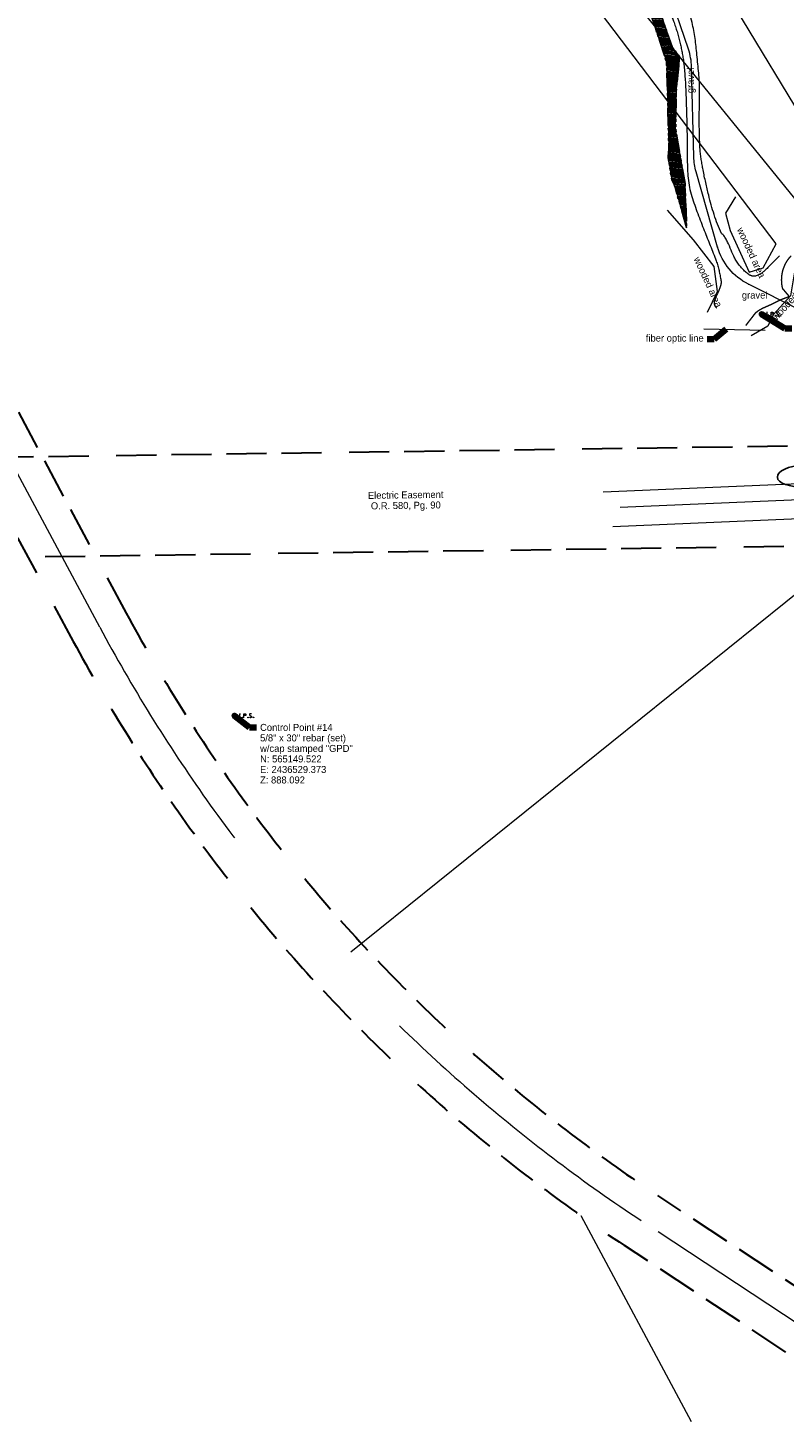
# Model space of a CAD drawing. Header units: feet. Extents: x 2433273 to 2447442, y 555003 to 575201.
# Tile 146 of 226: x 2436323 to 2437078, y 564446 to 565836. Entities that reach past the tile are written whole.
import ezdxf
from ezdxf.enums import TextEntityAlignment as Align

# ---------------------------------------------------------------- set-up
doc = ezdxf.new("R2010")
doc.units = ezdxf.units.FT
doc.header["$LTSCALE"] = 50
doc.header["$MEASUREMENT"] = 0
for name, pattern in [('cl20', [100, 5, -5, 80, -5, 5]), ('DGN Style 2', [484.236387, 290.541832, -193.694555]), ('DGN Style 5', [338.965471, 145.270916, -193.694555]), ('esmtuex', [4.65, 0.8, -0.275, -0.275, 0.8, -0.3, 0.8, -0.3, 0.8, -0.3]), ('rowex', [4.85, 0.8, -0.375, -0.375, 0.8, -0.3, 0.8, -0.3, 0.8, -0.3]), ('stream', [1.4, 0.7, -0.1, 0.1, -0.1, 0.1, -0.1, 0.1, -0.1]), ('treert', [0.3, -0.15, -0.15])]:
    doc.linetypes.add(name, pattern=pattern)
for name, color, linetype, lineweight in [('DV_X_Property_Line', 7, 'Continuous', 0), ('EV_Ecological_Wetlands', 151, 'stream', 13), ('PV_X_Driveway', 7, 'DGN Style 5', 0), ('RW_X_CL_20', 6, 'cl20', 0), ('RW_X_Esmt_U', 6, 'esmtuex', 30), ('RW_X_Fee_RW', 6, 'rowex', 30), ('RW_X_Text', 7, 'Continuous', 0), ('SV_P_Mon_Cells_Set', 7, 'Continuous', 0), ('SV_X_Break_Lines', 4, 'DGN Style 2', 0), ('SV_X_Text', 7, 'Continuous', 0), ('SV_X_Text_Description', 21, 'Continuous', 0), ('UT_X_FO', 30, 'Continuous', 0), ('UT_X_Gas', 2, 'Continuous', 0), ('UT_X_Overhead_Electric', 1, 'Continuous', 0), ('VG_X_Tree_Line_Rt', 3, 'treert', 0)]:
    doc.layers.add(name, color=color, linetype=linetype, lineweight=lineweight)
doc.layers.add('GK_Visualization', color=30, linetype='Continuous', lineweight=13, plot=False)
doc.styles.add('Slanted-Normal LS 0.50', font='font31.shx', dxfattribs={"height": 0.14})
doc.styles.add('Slanted-Normal LS 0.50_0', font='font31.shx')
doc.styles.add('Style-font30', font='font30.shx')
doc.styles.add('Style-font30 I 0.00000', font='font30.shx')
doc.dimstyles.new('Dec-0  Slanted', dxfattribs={"dimscale": 50, "dimtxt": 0.14, "dimasz": 0.14, "dimexe": 0.07, "dimexo": 0.07, "dimgap": 0.07, "dimtad": 1, "dimdec": 0, "dimzin": 3, "dimdsep": 46, "dimtxsty": 'Slanted-Normal LS 0.50_0', "dimcen": 0.09, "dimclrd": 97, "dimclre": 97, "dimclrt": 7, "dimadec": 0, "dimazin": 3, "dimtfac": 1, "dimtdec": 0, "dimtofl": 0, "dimtmove": 1, "dimatfit": 1, "dimfxl": 1, "dimtzin": 3, "dimlwd": 0, "dimlwe": 0, "dimarcsym": 0})

# ---------------------------------------------------------------- blocks, each defined once
blk = doc.blocks.new('X_70')
at = {"layer": 'GK_Visualization', "color": 1, "linetype": 'Continuous', "lineweight": 0}
for p, q in [((-0.1, -0.1), (0.1, 0.1)), ((-0.1, 0.1), (0.1, -0.1))]:
    blk.add_line(p, q, dxfattribs=at)
blk = doc.blocks.new('X_71')
at = {"layer": 'GK_Visualization', "color": 1, "linetype": 'Continuous', "lineweight": 0}
for p, q in [((-0.1, -0.1), (0.1, 0.1)), ((-0.1, 0.1), (0.1, -0.1))]:
    blk.add_line(p, q, dxfattribs=at)
blk = doc.blocks.new('X_72')
at = {"layer": 'GK_Visualization', "color": 1, "linetype": 'Continuous', "lineweight": 0}
for p, q in [((-0.1, -0.1), (0.1, 0.1)), ((-0.1, 0.1), (0.1, -0.1))]:
    blk.add_line(p, q, dxfattribs=at)
blk = doc.blocks.new('X_73')
at = {"layer": 'GK_Visualization', "color": 1, "linetype": 'Continuous', "lineweight": 0}
for p, q in [((-0.1, -0.1), (0.1, 0.1)), ((-0.1, 0.1), (0.1, -0.1))]:
    blk.add_line(p, q, dxfattribs=at)
blk = doc.blocks.new('X_74')
at = {"layer": 'GK_Visualization', "color": 1, "linetype": 'Continuous', "lineweight": 0}
for p, q in [((-0.1, -0.1), (0.1, 0.1)), ((-0.1, 0.1), (0.1, -0.1))]:
    blk.add_line(p, q, dxfattribs=at)
blk = doc.blocks.new('X_75')
at = {"layer": 'GK_Visualization', "color": 1, "linetype": 'Continuous', "lineweight": 0}
for p, q in [((-0.1, -0.1), (0.1, 0.1)), ((-0.1, 0.1), (0.1, -0.1))]:
    blk.add_line(p, q, dxfattribs=at)
blk = doc.blocks.new('IPS')
at = {"layer": 'SV_P_Mon_Cells_Set', "linetype": 'Continuous', "lineweight": 0}
h = blk.add_hatch(color=2, dxfattribs=at)
edge = h.paths.add_edge_path()
edge.add_arc((0, 0), 0.06, 0, 360)
at = {"layer": 'SV_P_Mon_Cells_Set', "color": 2, "linetype": 'Continuous', "lineweight": 0, "flags": 128}
for points in [[(0.101, 0.04), (0.119, 0.04)], [(0.11, -0.04), (0.11, 0.04)], [(0.188, -0.04), (0.188, 0.04), (0.214, 0.04), (0.217, 0.039), (0.221, 0.038), (0.223, 0.037), (0.224, 0.036), (0.227, 0.033), (0.228, 0.029), (0.229, 0.024), (0.229, 0.017), (0.229, 0.014), (0.228, 0.01), (0.226, 0.006), (0.223, 0.004), (0.222, 0.003), (0.219, 0.002), (0.214, 0.001), (0.188, 0.001)], [(0.338, 0.034), (0.337, 0.036), (0.336, 0.037), (0.331, 0.039), (0.325, 0.04), (0.32, 0.04), (0.319, 0.04), (0.311, 0.038), (0.305, 0.034), (0.302, 0.029), (0.3, 0.024), (0.3, 0.021), (0.302, 0.016), (0.306, 0.011), (0.336, -0.008), (0.339, -0.01), (0.34, -0.013), (0.341, -0.017), (0.341, -0.02), (0.341, -0.024), (0.34, -0.027), (0.339, -0.03), (0.338, -0.032), (0.337, -0.034), (0.335, -0.036), (0.334, -0.037), (0.331, -0.039), (0.33, -0.039), (0.325, -0.04), (0.317, -0.04), (0.312, -0.039), (0.305, -0.034), (0.3, -0.03)], [(0.101, -0.04), (0.119, -0.04)], [(0.158, -0.029), (0.16, -0.029), (0.162, -0.03), (0.164, -0.033), (0.164, -0.036), (0.162, -0.039), (0.16, -0.04), (0.158, -0.04), (0.156, -0.039), (0.154, -0.036), (0.154, -0.033), (0.156, -0.03), (0.158, -0.029)], [(0.27, -0.029), (0.273, -0.029), (0.275, -0.03), (0.276, -0.033), (0.276, -0.036), (0.275, -0.039), (0.273, -0.04), (0.27, -0.04), (0.268, -0.039), (0.267, -0.036), (0.267, -0.033), (0.268, -0.03), (0.27, -0.029)], [(0.379, -0.029), (0.382, -0.029), (0.384, -0.03), (0.385, -0.033), (0.385, -0.036), (0.384, -0.039), (0.382, -0.04), (0.379, -0.04), (0.378, -0.039), (0.376, -0.036), (0.376, -0.033), (0.378, -0.03), (0.379, -0.029)]]:
    blk.add_lwpolyline(points, dxfattribs=at)
blk = doc.blocks.new('IPS_1')
at = {"layer": 'SV_P_Mon_Cells_Set', "linetype": 'Continuous', "lineweight": 0}
h = blk.add_hatch(color=2, dxfattribs=at)
edge = h.paths.add_edge_path()
edge.add_arc((0, 0), 0.06, 0, 360)
at = {"layer": 'SV_P_Mon_Cells_Set', "color": 2, "linetype": 'Continuous', "lineweight": 0, "flags": 128}
for points in [[(0.101, 0.04), (0.119, 0.04)], [(0.11, -0.04), (0.11, 0.04)], [(0.188, -0.04), (0.188, 0.04), (0.214, 0.04), (0.217, 0.039), (0.221, 0.038), (0.223, 0.037), (0.224, 0.036), (0.227, 0.033), (0.228, 0.029), (0.229, 0.024), (0.229, 0.017), (0.229, 0.014), (0.228, 0.01), (0.226, 0.006), (0.223, 0.004), (0.222, 0.003), (0.219, 0.002), (0.214, 0.001), (0.188, 0.001)], [(0.338, 0.034), (0.337, 0.036), (0.336, 0.037), (0.331, 0.039), (0.325, 0.04), (0.32, 0.04), (0.319, 0.04), (0.311, 0.038), (0.305, 0.034), (0.302, 0.029), (0.3, 0.024), (0.3, 0.021), (0.302, 0.016), (0.306, 0.011), (0.336, -0.008), (0.339, -0.01), (0.34, -0.013), (0.341, -0.017), (0.341, -0.02), (0.341, -0.024), (0.34, -0.027), (0.339, -0.03), (0.338, -0.032), (0.337, -0.034), (0.335, -0.036), (0.334, -0.037), (0.331, -0.039), (0.33, -0.039), (0.325, -0.04), (0.317, -0.04), (0.312, -0.039), (0.305, -0.034), (0.3, -0.03)], [(0.101, -0.04), (0.119, -0.04)], [(0.158, -0.029), (0.16, -0.029), (0.162, -0.03), (0.164, -0.033), (0.164, -0.036), (0.162, -0.039), (0.16, -0.04), (0.158, -0.04), (0.156, -0.039), (0.154, -0.036), (0.154, -0.033), (0.156, -0.03), (0.158, -0.029)], [(0.27, -0.029), (0.273, -0.029), (0.275, -0.03), (0.276, -0.033), (0.276, -0.036), (0.275, -0.039), (0.273, -0.04), (0.27, -0.04), (0.268, -0.039), (0.267, -0.036), (0.267, -0.033), (0.268, -0.03), (0.27, -0.029)], [(0.379, -0.029), (0.382, -0.029), (0.384, -0.03), (0.385, -0.033), (0.385, -0.036), (0.384, -0.039), (0.382, -0.04), (0.379, -0.04), (0.378, -0.039), (0.376, -0.036), (0.376, -0.033), (0.378, -0.03), (0.379, -0.029)]]:
    blk.add_lwpolyline(points, dxfattribs=at)

msp = doc.modelspace()

# ---------------------------------------------------------------- hatches: boundary and pattern name
at = {"layer": 'EV_Ecological_Wetlands', "linetype": 'Continuous'}
h = msp.add_hatch(dxfattribs=at)
h.set_pattern_fill('HATCH', color=256, style=0, pattern_type=2)
h.set_pattern_definition([(174.64008, (2436860.6406, 565896.2145), (-0.093412, -0.9956275), [])])
h.paths.add_polyline_path([(2436979.2, 565680.9), (2436969.8, 565735.6), (2436970.5, 565775.5), (2436973, 565798.4), (2436973.6, 565808), (2436966.5, 565817), (2436954.6, 565851.5), (2436939.8, 565882.9), (2436923.2, 565910.5), (2436901, 565933.5), (2436877.7, 565957.5), (2436861.6, 565974.6), (2436848.6, 565992.3), (2436815.4, 566020.1), (2436786, 566044.1), (2436762.2, 566057.5), (2436854.2, 565974.4), (2436912.9, 565902.5), (2436932.1, 565879.3), (2436932.6, 565878.7), (2436933.3, 565877.8), (2436936, 565873.7), (2436938.7, 565868.1), (2436939.3, 565866.4), (2436954, 565822.9), (2436958.8, 565808.7), (2436959, 565808.1), (2436960.4, 565802.6), (2436961, 565797), (2436961, 565796.4), (2436961.4, 565781.4), (2436962.6, 565731.5), (2436963.1, 565714.6), (2436962.6, 565712.8), (2436962.5, 565711.8), (2436962.2, 565708.3), (2436962.2, 565707.5), (2436962.6, 565703.8), (2436962.7, 565703.2), (2436963.2, 565701.4), (2436965.5, 565686.3), (2436966.1, 565684.4), (2436967, 565682.2), (2436968, 565680.3), (2436968.4, 565679.6), (2436969.5, 565675.9), (2436980.7, 565636.6)])
h = msp.add_hatch(dxfattribs=at)
h.set_pattern_fill('HATCH', color=256, style=0, pattern_type=2)
h.set_pattern_definition([(219.6401, (2436946.3801, 565796.19704), (0.1594907, -0.1925168), [])])
h.paths.add_polyline_path([(2436969.1, 565813.7), (2436971.1, 565801.1), (2436971.5, 565785), (2436973, 565798.4), (2436973.6, 565808)])

# ---------------------------------------------------------------- linework, layer by layer
msp.add_ellipse((2437097.7, 565389), major_axis=(-26.4, -1.3), ratio=0.411521)
at = {"layer": 'DV_X_Property_Line'}
msp.add_line((2436875.1, 564650.2), (2436985.3, 564444.5), dxfattribs=at)
at = {"layer": 'EV_Ecological_Wetlands', "ltscale": 0.500001, "flags": 128}
msp.add_lwpolyline([(2436980.7, 565636.6), (2436969.5, 565675.9), (2436968.4, 565679.6), (2436968, 565680.3), (2436967, 565682.2), (2436966.1, 565684.4), (2436965.5, 565686.3), (2436963.2, 565701.4), (2436962.7, 565703.2), (2436962.6, 565703.8), (2436962.2, 565707.5), (2436962.2, 565708.3), (2436962.5, 565711.8), (2436962.6, 565712.8), (2436963.1, 565714.6), (2436962.6, 565731.5), (2436961.4, 565781.4), (2436961, 565796.4), (2436961, 565797), (2436960.4, 565802.6), (2436959, 565808.1), (2436958.8, 565808.7), (2436954, 565822.9), (2436939.3, 565866.4), (2436938.7, 565868.1), (2436936, 565873.7), (2436933.3, 565877.8), (2436932.6, 565878.7), (2436932.1, 565879.3), (2436912.9, 565902.5), (2436854.2, 565974.4), (2436762.2, 566057.5), (2436786, 566044.1), (2436815.4, 566020.1), (2436848.6, 565992.3), (2436861.6, 565974.6), (2436877.7, 565957.5), (2436901, 565933.5), (2436923.2, 565910.5), (2436939.8, 565882.9), (2436954.6, 565851.5), (2436966.5, 565817), (2436973.6, 565808), (2436973, 565798.4), (2436970.5, 565775.5), (2436969.8, 565735.6), (2436979.2, 565680.9), (2436980.7, 565636.6)], close=True, dxfattribs=at)
at = {"layer": 'EV_Ecological_Wetlands', "linetype": 'Continuous', "flags": 128}
msp.add_lwpolyline([(2436939.3, 565866.4), (2436954, 565822.9), (2436958.8, 565808.7), (2436959, 565808.1), (2436960.4, 565802.6), (2436961, 565797), (2436961, 565796.4), (2436961.4, 565781.4), (2436962.6, 565731.5), (2436963.1, 565714.6), (2436962.6, 565712.8), (2436962.5, 565711.8), (2436962.2, 565708.3), (2436962.2, 565707.5), (2436962.6, 565703.8), (2436962.7, 565703.2), (2436963.2, 565701.4), (2436965.5, 565686.3), (2436966.1, 565684.4), (2436967, 565682.2), (2436968, 565680.3), (2436968.4, 565679.6), (2436969.5, 565675.9), (2436980.7, 565636.6), (2436979.2, 565680.9), (2436979.2, 565680.9), (2436969.8, 565735.6), (2436970.5, 565775.5), (2436973, 565798.4), (2436973.6, 565808), (2436966.5, 565817), (2436954.6, 565851.5)], dxfattribs=at)
msp.add_lwpolyline([(2436969.1, 565813.7), (2436971.1, 565801.1), (2436971.5, 565785), (2436973, 565798.4), (2436973.6, 565808), (2436969.1, 565813.7)], close=True, dxfattribs=at)
at = {"layer": 'GK_Visualization', "color": 1, "flags": 128}
msp.add_lwpolyline([(2437880.7, 564140.5), (2437633.6, 564452.6), (2437585.5, 564883.4, 0.127136), (2437574.8, 564911.4), (2437459.2, 565074.3), (2437394.8, 565151.5), (2437343.4, 565237.4), (2437261.7, 565352.6, -0.085446), (2437252.9, 565370.9), (2437225.9, 565466.4, 0.21006), (2437195.1, 565503.6), (2437042.4, 565580.5, -0.209554), (2437011.7, 565617.6), (2436990.2, 565692.7, -0.063319), (2436987.9, 565707.7), (2436985.7, 565797.5, 0.075377), (2436982.5, 565815.2), (2436962.4, 565874.8, 0.091686), (2436951.7, 565893.9), (2436871.1, 565991.2), (2436772.1, 566079.2), (2436685.5, 566161.7), (2436309, 566628.5)], format="xyb", dxfattribs=at)
at = {"layer": 'PV_X_Driveway'}
for points, knots in [([(2436672.3, 566257.5), (2436667.7, 566251), (2436663.1, 566244.5), (2436658.5, 566238), (2436653.3, 566238), (2436648, 566238), (2436642.8, 566238), (2436635.2, 566244.6), (2436627.7, 566251.2), (2436620.1, 566257.8), (2436614.7, 566257.3), (2436609.4, 566256.8), (2436604.1, 566256.3), (2436609.3, 566250.9), (2436614.6, 566245.5), (2436619.9, 566240.1), (2436626.3, 566233.5), (2436632.8, 566227), (2436639.3, 566220.4), (2436643.7, 566216.6), (2436648.1, 566212.8), (2436652.4, 566209), (2436655.2, 566201.5), (2436657.9, 566193.9), (2436660.7, 566186.4), (2436667.6, 566176.3), (2436674.5, 566166.3), (2436681.5, 566156.2), (2436692, 566144.5), (2436702.6, 566132.9), (2436713.2, 566121.2), (2436725.9, 566107.2), (2436741.5, 566096.1), (2436755.6, 566083.5), (2436768.7, 566071.8), (2436781.8, 566059.9), (2436795, 566048.2), (2436806.8, 566037.8), (2436818.8, 566027.7), (2436830.6, 566017.4), (2436840.9, 566008.4), (2436851.2, 565999.5), (2436861.4, 565990.4), (2436873.7, 565979.4), (2436884.7, 565967.2), (2436895.6, 565955), (2436903.5, 565946.2), (2436911.1, 565937.2), (2436918.6, 565928.1), (2436925.7, 565919.6), (2436932.4, 565911), (2436938.9, 565902), (2436945.4, 565892.9), (2436950.6, 565883.2), (2436955.4, 565873.1), (2436960.1, 565863.3), (2436964.3, 565853.4), (2436967.8, 565843.1), (2436970.2, 565836.2), (2436972.3, 565829.3), (2436974, 565822.2), (2436975.6, 565815.4), (2436977, 565808.7), (2436977.8, 565801.8), (2436978.8, 565792.4), (2436979.6, 565782.9), (2436979.9, 565773.4), (2436980.4, 565762), (2436980.7, 565750.7), (2436981, 565739.3), (2436981.3, 565727.8), (2436981.1, 565716.2), (2436981.4, 565704.7), (2436981.6, 565692.4), (2436982.1, 565680), (2436985.9, 565668.2), (2436989.6, 565656.4), (2436994, 565645.3), (2436998.4, 565634), (2437002.3, 565623.9), (2437006.4, 565614), (2437010.3, 565603.8), (2437012.7, 565597.4), (2437013.8, 565590.7), (2437015, 565584.1), (2437016.7, 565575.1), (2437003.3, 565562.8), (2437010.4, 565556.9), (2437010.4, 565556.8), (2437010.4, 565556.8), (2437010.5, 565556.8)], [0, 0, 0, 0, 0.055556, 0.055556, 0.055556, 0.111111, 0.111111, 0.111111, 0.166667, 0.166667, 0.166667, 0.222222, 0.222222, 0.222222, 0.277778, 0.277778, 0.277778, 0.333333, 0.333333, 0.333333, 0.388889, 0.388889, 0.388889, 0.444444, 0.444444, 0.444444, 0.5, 0.5, 0.5, 0.532739, 0.532739, 0.532739, 0.572009, 0.572009, 0.572009, 0.608668, 0.608668, 0.608668, 0.641304, 0.641304, 0.641304, 0.669699, 0.669699, 0.669699, 0.703772, 0.703772, 0.703772, 0.728268, 0.728268, 0.728268, 0.751168, 0.751168, 0.751168, 0.774245, 0.774245, 0.774245, 0.796717, 0.796717, 0.796717, 0.811826, 0.811826, 0.811826, 0.826194, 0.826194, 0.826194, 0.845927, 0.845927, 0.845927, 0.869564, 0.869564, 0.869564, 0.893532, 0.893532, 0.893532, 0.919032, 0.919032, 0.919032, 0.944224, 0.944224, 0.944224, 0.966745, 0.966745, 0.966745, 0.980776, 0.980776, 0.980776, 0.999895, 0.999895, 0.999895, 1, 1, 1, 1]), ([(2437073.6, 565608.9), (2437068.8, 565604.1), (2437064, 565599.3), (2437059.2, 565594.4), (2437056, 565591.3), (2437051, 565588.1), (2437047.2, 565588.5), (2437042.4, 565588.9), (2437038, 565594.1), (2437034, 565598.7), (2437025.6, 565608.4), (2437024.3, 565620.9), (2437017.2, 565629.9), (2437016.8, 565630.4), (2437015.9, 565630.5), (2437015.6, 565631.1), (2437009.8, 565643.4), (2437005.9, 565656.3), (2437002.8, 565669.4), (2437000.8, 565677.8), (2436998.7, 565686.1), (2436997.2, 565694.6), (2436995.9, 565701.4), (2436994.7, 565708.3), (2436994.2, 565715.2), (2436993.5, 565725.1), (2436993.4, 565735.1), (2436993.4, 565745), (2436993.3, 565755.2), (2436993.9, 565765.4), (2436993.7, 565775.5), (2436993.5, 565787.6), (2436992, 565799.6), (2436990.8, 565811.7), (2436989.7, 565822.6), (2436988.6, 565833.3), (2436985.6, 565844), (2436982, 565857), (2436975.7, 565868.7), (2436969.6, 565880.7), (2436963.6, 565892.4), (2436957.5, 565903.9), (2436950.3, 565914.9), (2436940.5, 565929.7), (2436929.9, 565943.7), (2436917.5, 565956.1), (2436904.5, 565969), (2436891.5, 565981.6), (2436878, 565993.9), (2436864.9, 566005.7), (2436851.8, 566017.5), (2436838.8, 566029.3), (2436825.5, 566041.4), (2436812.4, 566053.8), (2436799.2, 566065.9), (2436788.6, 566075.5), (2436776.8, 566083.7), (2436766.5, 566093.6), (2436754, 566105.6), (2436741.8, 566117.9), (2436729.5, 566130.2), (2436719.9, 566139.8), (2436710.3, 566149.5), (2436700.8, 566159.3), (2436690.8, 566169.7), (2436683.5, 566182), (2436677.6, 566195.7), (2436673.8, 566204.4), (2436673.1, 566214.2), (2436675.2, 566223), (2436676.9, 566230.4), (2436679.1, 566238.1), (2436682.8, 566244.9), (2436683.1, 566245.4), (2436683.4, 566245.9), (2436683.7, 566246.4)], [0, 0, 0, 0, 0.024656, 0.024656, 0.024656, 0.040819, 0.040819, 0.040819, 0.060877, 0.060877, 0.060877, 0.103639, 0.103639, 0.103639, 0.106078, 0.106078, 0.106078, 0.154863, 0.154863, 0.154863, 0.18594, 0.18594, 0.18594, 0.211049, 0.211049, 0.211049, 0.247077, 0.247077, 0.247077, 0.283851, 0.283851, 0.283851, 0.327623, 0.327623, 0.327623, 0.367062, 0.367062, 0.367062, 0.415349, 0.415349, 0.415349, 0.462804, 0.462804, 0.462804, 0.526292, 0.526292, 0.526292, 0.592216, 0.592216, 0.592216, 0.655981, 0.655981, 0.655981, 0.720964, 0.720964, 0.720964, 0.77265, 0.77265, 0.77265, 0.835393, 0.835393, 0.835393, 0.884773, 0.884773, 0.884773, 0.936787, 0.936787, 0.936787, 0.969925, 0.969925, 0.969925, 0.997872, 0.997872, 0.997872, 1, 1, 1, 1])]:
    msp.add_open_spline(points, degree=3, knots=knots, dxfattribs=at)
msp.add_rational_spline([(2437039.9, 565539.2), (2437042.8, 565543), (2437045.8, 565546.8), (2437048.7, 565550.6), (2437052.5, 565555.5), (2437059.1, 565557.5), (2437064.8, 565560.2), (2437068, 565561.8), (2437071.3, 565563.4), (2437074.5, 565565), (2437077.4, 565566.1), (2437080.3, 565567.2), (2437083.2, 565568.3), (2437081, 565570.8), (2437078.9, 565573.4), (2437076.7, 565576), (2437073.7, 565587.9), (2437076.7, 565599.8), (2437085.1, 565608.8)], [1, 1, 1, 1, 1, 1, 1, 1, 1, 1, 1, 1, 1, 1, 1, 1, 0.920097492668, 0.920097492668, 1], degree=3, knots=[0, 0, 0, 0, 0.108874, 0.108874, 0.108874, 0.250896, 0.250896, 0.250896, 0.333333, 0.333333, 0.333333, 0.5, 0.5, 0.5, 0.666667, 0.666667, 0.666667, 1, 1, 1, 1], dxfattribs=at)
at = {"layer": 'RW_X_CL_20'}
for p, q in [((2435315.8, 567854.4), (2438921.8, 563402.2)), ((2436395, 565237.8), (2436252.8, 565503.2)), ((2436395, 565237.8), (2436252.8, 565503.2)), ((2437160.9, 564496.2), (2436935.3, 564645.3)), ((2437160.9, 564496.2), (2436935.3, 564645.3))]:
    msp.add_line(p, q, dxfattribs=at)
msp.add_arc((2437838.1, 566011.2), 1637.3, 208.1865, 236.5366, dxfattribs=at)
msp.add_arc((2437838.1, 566011.2), 1637.3, 208.1865, 236.5366, dxfattribs=at)
at = {"layer": 'RW_X_Esmt_U'}
for p, q in [((2435879, 565402), (2437254.1, 565421.3)), ((2435808, 565300.9), (2437207, 565320.6))]:
    msp.add_line(p, q, dxfattribs=at)
at = {"layer": 'RW_X_Fee_RW'}
for p, q in [((2436368.6, 565223.7), (2435850, 566191.4)), ((2436421.5, 565252), (2436286.6, 565503.7)), ((2437177.4, 564521.3), (2436951.9, 564670.3)), ((2437144.3, 564471.2), (2436918.8, 564620.3))]:
    msp.add_line(p, q, dxfattribs=at)
for radius in [1607.3, 1667.3]:
    msp.add_arc((2437838.1, 566011.2), radius, 208.1865, 236.5366, dxfattribs=at)
at = {"layer": 'SV_X_Break_Lines', "flags": 128}
msp.add_lwpolyline([(2439939.1, 561027.6), (2439937, 561031.1), (2439929.3, 561042.5), (2439926.8, 561046), (2439928.1, 561046.7), (2439932.5, 561040.8), (2439939.1, 561031.1), (2439940.5, 561028.4), (2434762.3, 569617.1), (2434766.2, 569570.3), (2434771.6, 569523.5), (2434776.6, 569483.4), (2434784, 569457.2), (2434788.6, 569439.8), (2434794.7, 569434.9), (2434798.3, 569432.9), (2434803.1, 569435.7), (2434809.4, 569440.3), (2434807.9, 569450.5), (2434802.9, 569461.6), (2434798.9, 569493.7), (2434795.8, 569520.5), (2434790.7, 569569.8), (2434788.8, 569594.7)], dxfattribs=at)
at = {"layer": 'UT_X_FO', "flags": 128}
msp.add_lwpolyline([(2436997.9, 565536), (2437059.3, 565534.5)], dxfattribs=at)
at = {"layer": 'UT_X_Gas'}
msp.add_line((2436645.6, 564913.7), (2437261.9, 565409.9), dxfattribs=at)
at = {"layer": 'UT_X_Overhead_Electric'}
for p, q in [((2437238, 565387.3), (2436897.6, 565372.8)), ((2437230.6, 565371), (2436914.5, 565357.5)), ((2437220.1, 565351.5), (2436907.1, 565338.2))]:
    msp.add_line(p, q, dxfattribs=at)
at = {"layer": 'VG_X_Tree_Line_Rt', "flags": 128}
for points in [[(2437029.5, 565667.6), (2437019.5, 565651.5), (2437024.1, 565634), (2437043.3, 565592.5), (2437057.1, 565596.8), (2437070.2, 565620.7), (2436323.5, 566604.9), (2436304.3, 566625.7), (2436276.7, 566660), (2436240.4, 566703.4), (2436205.2, 566746.2), (2436174.1, 566784.8), (2436142.4, 566826.4), (2436136.6, 566836.9), (2436102.1, 566879.1), (2436069.6, 566920.6), (2436033.8, 566963.6), (2435997.7, 567006.6), (2435970, 567043.6), (2435946.5, 567073.5), (2435897.4, 567130), (2435861.6, 567173.3), (2435818.2, 567224.4), (2435790.2, 567259.9), (2435784.3, 567267.6), (2435744, 567318.3), (2435706.7, 567364.9), (2435679.9, 567397.9), (2435648.3, 567436.6), (2435605.7, 567481.3), (2435576.1, 567521), (2435541.7, 567561.8), (2435510.4, 567604.9), (2435479.7, 567646.6), (2435455.4, 567672.8), (2435438.7, 567678.4), (2435418, 567657.9)], [(2437001.6, 565552.6), (2437011.7, 565573.1), (2437008.4, 565598.1), (2436987.7, 565624.9), (2436961.7, 565654.4)], [(2437088.4, 565592.8), (2437084.3, 565568.7), (2437067.1, 565549.9), (2437061.8, 565538.7), (2437045.2, 565528.8)]]:
    msp.add_lwpolyline(points, dxfattribs=at)

# ---------------------------------------------------------------- block references
at = {"layer": 'GK_Visualization', "color": 1, "linetype": 'Continuous', "lineweight": 0}
for name, p in [('X_75', (2436982.5, 565815.2)), ('X_74', (2436985.7, 565797.5)), ('X_73', (2436987.9, 565707.7)), ('X_72', (2436990.2, 565692.7)), ('X_71', (2437011.7, 565617.6)), ('X_70', (2437042.4, 565580.5))]:
    msp.add_blockref(name, p, dxfattribs=at)
at = {"layer": 'SV_P_Mon_Cells_Set', "color": 2, "linetype": 'Continuous', "lineweight": 0, "xscale": 50, "yscale": 50, "zscale": 50}
for name, p in [('IPS', (2437055.6, 565550.6)), ('IPS_1', (2436529.4, 565149.5))]:
    msp.add_blockref(name, p, dxfattribs=at)

# ---------------------------------------------------------------- texts
at = {"layer": 'GK_Visualization', "color": 1, "style": 'Style-font30'}
for s, p in [('TEMP60', (2436982.5, 565815.2)), ('TEMP59', (2436985.7, 565797.5)), ('TEMP58', (2436987.9, 565707.7)), ('TEMP57', (2436990.2, 565692.7)), ('TEMP56', (2437011.7, 565617.6)), ('TEMP55', (2437042.4, 565580.5))]:
    msp.add_text(s, height=0.14, dxfattribs=at).set_placement(p, align=Align.RIGHT)
at = {"layer": 'RW_X_Text', "insert": (2436700.4, 565363.7), "char_height": 7, "attachment_point": 5, "rotation": 0.8067, "line_spacing_factor": 0.9, "style": 'Slanted-Normal LS 0.50'}
msp.add_mtext('\\Ffont30;Electric Easement\\PO.R. 580, Pg. 90', dxfattribs=at)
at = {"layer": 'SV_X_Text', "style": 'Slanted-Normal LS 0.50'}
for s, rotation, p in [('gravel', 88.8973, (2436987.8, 565771.2)), ('wooded area', 294.7674, (2437030.8, 565635.1)), ('wooded area', 294.7674, (2436987.6, 565605.7)), ('wooded area', 47.6573, (2437070.5, 565543.7))]:
    msp.add_text(s, height=7, rotation=rotation, dxfattribs=at).set_placement(p)
msp.add_text('gravel', height=7, dxfattribs=at).set_placement((2437035.9, 565573.1), align=Align.TOP_LEFT)
at = {"layer": 'SV_X_Text', "char_height": 7, "style": 'Slanted-Normal LS 0.50'}
for s, insert, attachment_point, line_spacing_factor in [('fiber optic line', (2436997.8, 565525.6), 6, 0.606), ('Control Point #14\\P5/8" x 30" rebar (set)\\Pw/cap stamped "GPD"\\PN: 565149.522\\PE: 2436529.373\\PZ: 888.092', (2436555, 565141.3), 1, 0.9)]:
    msp.add_mtext(s, dxfattribs=dict(at, insert=insert, attachment_point=attachment_point, line_spacing_factor=line_spacing_factor))
at = {"layer": 'SV_X_Text_Description', "linetype": 'Continuous', "lineweight": 0, "style": 'Style-font30 I 0.00000'}
msp.add_text('CP13', height=3, dxfattribs=at).set_placement((2437055.7, 565550.7), align=Align.TOP_LEFT)

# ---------------------------------------------------------------- leaders
at = {"layer": 'SV_X_Text', "color": 97, "linetype": 'Continuous', "lineweight": 0, "annotation_type": 0, "has_hookline": 1}
for points, hookline_direction, text_width in [([(2437055.6, 565550.6), (2437078.9, 565536.1), (2437085.9, 565536.1)], 0, 120.1), ([(2437020.2, 565535.4), (2437008.3, 565525.6), (2437001.3, 565525.6)], 1, 86.2), ([(2436529.4, 565149.5), (2436544.5, 565137.8), (2436551.5, 565137.8)], 0, 120.1)]:
    msp.add_leader(points, dimstyle='Dec-0  Slanted', override={"dimtad": 0, "dimclrd": 0, "dimlwd": 65534}, dxfattribs=dict(at, hookline_direction=hookline_direction, text_width=text_width))

doc.saveas('drawing.dxf')
